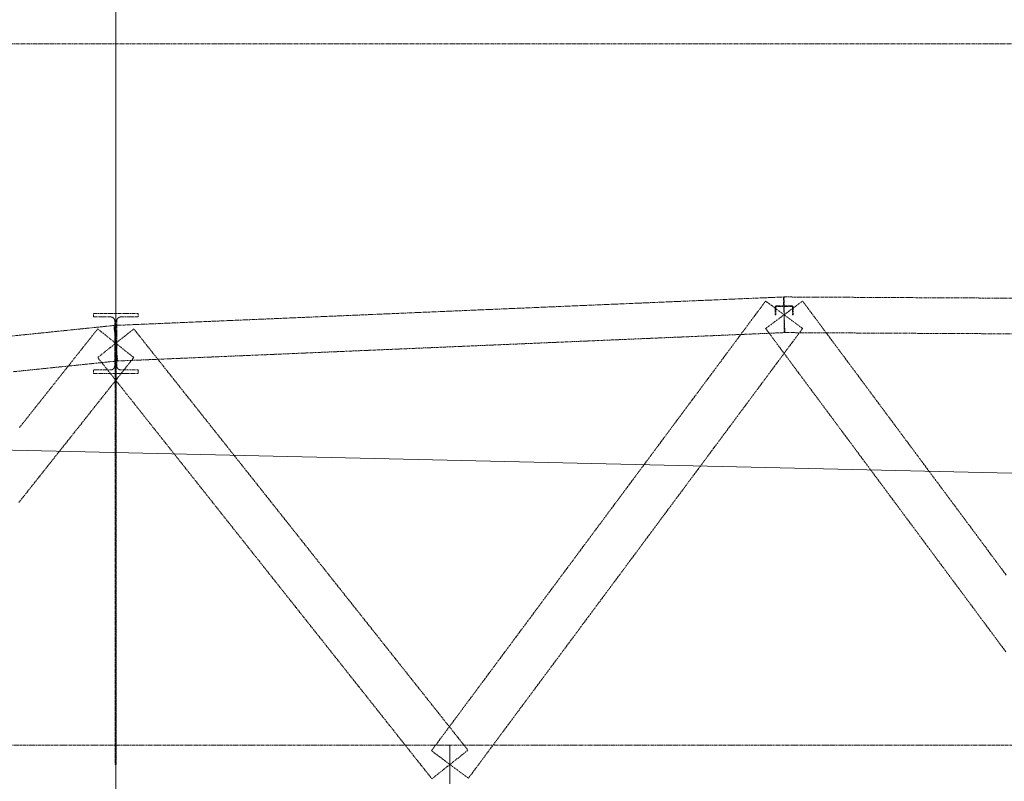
# Model space of a CAD drawing. Header units: millimetres. Extents: x -176817 to 571382, y -58489 to 156123.
# Tile 15 of 256: x -47393 to -40763, y -25521 to -20394. Entities that reach past the tile are written whole.
import ezdxf

# ---------------------------------------------------------------- set-up
doc = ezdxf.new("R2010")
doc.units = ezdxf.units.MM
doc.header["$LTSCALE"] = 0.2
doc.linetypes.add('DASHDOT', pattern=[25.4, 12.7, -6.35, 0, -6.35])
doc.linetypes.add('HIDDEN', pattern=[9.525, 6.35, -3.175])
doc.layers.get('0').update_dxf_attribs({"lineweight": 13})
doc.layers.get('Defpoints').update_dxf_attribs({"lineweight": 13})
doc.layers.add('-AAA Podkład', color=252, linetype='Continuous', lineweight=13)
doc.layers.add('-AAA Wymiar', color=1, linetype='Continuous', lineweight=18)
doc.styles.add('WYMIARY', font='ROMANS.shx', dxfattribs={"width": 0.75, "oblique": 15})
doc.dimstyles.new('1 do 100', dxfattribs={"dimscale": 100, "dimtxt": 2, "dimasz": 2.5, "dimexe": 1.25, "dimexo": 0.625, "dimtad": 1, "dimdec": 0, "dimtxsty": 'WYMIARY', "dimcen": 2.5, "dimclrd": 256, "dimclre": 256, "dimclrt": 2, "dimadec": 0, "dimazin": 0, "dimtfac": 1, "dimtdec": 0, "dimtmove": 0, "dimatfit": 3, "dimfxl": 1.25, "dimlwd": -1, "dimlwe": -1, "dimarcsym": 0})

# ---------------------------------------------------------------- blocks, each defined once
blk = doc.blocks.new('*D8')
at = {"layer": '-AAA Wymiar', "transparency": 16777216}
for p, q in [((-46745.8, -45733.6), (-46745.8, 18984.3)), ((-37745.8, 18883.3), (-37745.8, 18984.3)), ((-46495.8, 18859.3), (-37995.8, 18859.3))]:
    blk.add_line(p, q, dxfattribs=at)
for points in [[(-46495.8, 18901), (-46495.8, 18817.6), (-46745.8, 18859.3)], [(-37995.8, 18901), (-37995.8, 18817.6), (-37745.8, 18859.3)]]:
    blk.add_solid(points, dxfattribs=at)
at = {"layer": 'Defpoints', "color": 0, "transparency": 16777216}
for p in [(-37745.8, 18859.3), (-37745.8, 18820.8), (-46745.8, -45796.1)]:
    blk.add_point(p, dxfattribs=at)
at = {"layer": '-AAA Wymiar', "color": 2, "transparency": 16777216, "insert": (-42245.8, 19021.8), "char_height": 200, "attachment_point": 5, "style": 'WYMIARY'}
blk.add_mtext('9000', dxfattribs=at)
blk = doc.blocks.new('Podkład rev.B')
at = {"layer": '-AAA Podkład', "linetype": 'HIDDEN', "ltscale": 5}
blk.add_line((8350, 2544.3, 0), (8350, -48454.9, 0), dxfattribs=at)
at = {"layer": '-AAA Podkład', "linetype": 'HIDDEN', "ltscale": 5, "elevation": 0}
blk.add_lwpolyline([(36922.7, -38239.2), (-1301.7, -38239.2), (-1301.7, -45629.3), (36922.7, -45629.3)], close=True, dxfattribs=at)
at = {"layer": '-AAA Podkład', "linetype": 'HIDDEN', "ltscale": 5}
for points in [[(12855.1, -40183.8), (12852.6, -40123.8), (12850, -40063.9), (12847.4, -40003.9), (12844.9, -39944), (12774.6, -39947), (12704.3, -39950), (12634, -39952.9), (12563.6, -39955.9), (12493.3, -39958.9), (12423, -39961.9), (12352.7, -39964.9), (12282.4, -39967.9), (12212.1, -39970.9), (12141.8, -39973.9), (12071.5, -39976.9), (12001.1, -39979.9), (11930.8, -39982.9), (11860.5, -39985.9), (11790.2, -39988.9), (11719.9, -39991.8), (11649.6, -39994.8), (11579.3, -39997.8), (11509, -40000.8), (11438.6, -40003.8), (11368.3, -40006.8), (11298, -40009.8), (11227.7, -40012.8), (11157.4, -40015.8), (11087.1, -40018.8), (11016.8, -40021.8), (10946.5, -40024.8), (10876.1, -40027.8), (10805.8, -40030.7), (10735.5, -40033.7), (10665.2, -40036.7), (10594.9, -40039.7), (10524.6, -40042.7), (10454.3, -40045.7), (10384, -40048.7), (10313.6, -40051.7), (10243.3, -40054.7), (10173, -40057.7), (10102.7, -40060.7), (10032.4, -40063.7), (9962.1, -40066.7), (9891.8, -40069.6), (9821.5, -40072.6), (9751.1, -40075.6), (9680.8, -40078.6), (9610.5, -40081.6), (9540.2, -40084.6), (9469.9, -40087.6), (9399.6, -40090.6), (9329.3, -40093.6), (9259, -40096.6), (9188.6, -40099.6), (9118.3, -40102.6), (9048, -40105.6), (8977.7, -40108.5), (8907.4, -40111.5), (8837.1, -40114.5), (8766.8, -40117.5), (8696.5, -40120.5), (8626.1, -40123.5), (8555.8, -40126.5), (8485.5, -40129.5), (8415.2, -40132.5), (8344.9, -40135.5), (8347.4, -40195.4), (8350, -40255.4), (8352.6, -40315.3), (8355.1, -40375.3), (8425.4, -40372.3), (8495.7, -40369.3), (8566, -40366.3), (8636.4, -40363.3), (8706.7, -40360.3), (8777, -40357.3), (8847.3, -40354.3), (8917.6, -40351.3), (8987.9, -40348.3), (9058.2, -40345.3), (9128.5, -40342.3), (9198.9, -40339.3), (9269.2, -40336.4), (9339.5, -40333.4), (9409.8, -40330.4), (9480.1, -40327.4), (9550.4, -40324.4), (9620.7, -40321.4), (9691, -40318.4), (9761.4, -40315.4), (9831.7, -40312.4), (9902, -40309.4), (9972.3, -40306.4), (10042.6, -40303.4), (10112.9, -40300.5), (10183.2, -40297.5), (10253.5, -40294.5), (10323.9, -40291.5), (10394.2, -40288.5), (10464.5, -40285.5), (10534.8, -40282.5), (10605.1, -40279.5), (10675.4, -40276.5), (10745.7, -40273.5), (10816, -40270.5), (10886.4, -40267.5), (10956.7, -40264.5), (11027, -40261.6), (11097.3, -40258.6), (11167.6, -40255.6), (11237.9, -40252.6), (11308.2, -40249.6), (11378.5, -40246.6), (11448.9, -40243.6), (11519.2, -40240.6), (11589.5, -40237.6), (11659.8, -40234.6), (11730.1, -40231.6), (11800.4, -40228.6), (11870.7, -40225.6), (11941, -40222.7), (12011.4, -40219.7), (12081.7, -40216.7), (12152, -40213.7), (12222.3, -40210.7), (12292.6, -40207.7), (12362.9, -40204.7), (12433.2, -40201.7), (12503.5, -40198.7), (12573.9, -40195.7), (12644.2, -40192.7), (12714.5, -40189.7), (12784.8, -40186.7), (12855.1, -40183.8)], [(12974.4, -40156.3), (12912.2, -40110.1), (12850, -40063.9), (12787.8, -40017.6), (12725.6, -39971.4), (12690.4, -40018.7), (12655.3, -40066), (12620.1, -40113.3), (12585, -40160.6), (12549.8, -40207.9), (12514.7, -40255.2), (12479.5, -40302.5), (12444.4, -40349.8), (12409.2, -40397.1), (12374, -40444.4), (12338.9, -40491.7), (12303.7, -40539), (12268.6, -40586.3), (12233.4, -40633.6), (12198.3, -40680.9), (12163.1, -40728.2), (12127.9, -40775.5), (12092.8, -40822.8), (12057.6, -40870.1), (12022.5, -40917.4), (11987.3, -40964.7), (11952.2, -41012), (11917, -41059.3), (11881.9, -41106.6), (11846.7, -41153.9), (11811.5, -41201.2), (11776.4, -41248.5), (11741.2, -41295.8), (11706.1, -41343.1), (11670.9, -41390.4), (11635.8, -41437.7), (11600.6, -41484.9), (11565.4, -41532.2), (11530.3, -41579.5), (11495.1, -41626.8), (11460, -41674.1), (11424.8, -41721.4), (11389.7, -41768.7), (11354.5, -41816), (11319.4, -41863.3), (11284.2, -41910.6), (11249, -41957.9), (11213.9, -42005.2), (11178.7, -42052.5), (11143.6, -42099.8), (11108.4, -42147.1), (11073.3, -42194.4), (11038.1, -42241.7), (11002.9, -42289), (10967.8, -42336.3), (10932.6, -42383.6), (10897.5, -42430.9), (10862.3, -42478.2), (10827.2, -42525.5), (10792, -42572.8), (10756.9, -42620.1), (10721.7, -42667.4), (10686.5, -42714.7), (10651.4, -42762), (10616.2, -42809.3), (10581.1, -42856.6), (10545.9, -42903.9), (10510.8, -42951.2), (10475.6, -42998.5), (10537.8, -43044.7), (10600, -43091), (10662.2, -43137.2), (10724.4, -43183.4), (10759.6, -43136.1), (10794.7, -43088.8), (10829.9, -43041.5), (10865, -42994.2), (10900.2, -42946.9), (10935.3, -42899.6), (10970.5, -42852.3), (11005.6, -42805), (11040.8, -42757.7), (11076, -42710.4), (11111.1, -42663.1), (11146.3, -42615.8), (11181.4, -42568.5), (11216.6, -42521.3), (11251.7, -42474), (11286.9, -42426.7), (11322.1, -42379.4), (11357.2, -42332.1), (11392.4, -42284.8), (11427.5, -42237.5), (11462.7, -42190.2), (11497.8, -42142.9), (11533, -42095.6), (11568.1, -42048.3), (11603.3, -42001), (11638.5, -41953.7), (11673.6, -41906.4), (11708.8, -41859.1), (11743.9, -41811.8), (11779.1, -41764.5), (11814.2, -41717.2), (11849.4, -41669.9), (11884.6, -41622.6), (11919.7, -41575.3), (11954.9, -41528), (11990, -41480.7), (12025.2, -41433.4), (12060.3, -41386.1), (12095.5, -41338.8), (12130.6, -41291.5), (12165.8, -41244.2), (12201, -41196.9), (12236.1, -41149.6), (12271.3, -41102.3), (12306.4, -41055), (12341.6, -41007.7), (12376.7, -40960.4), (12411.9, -40913.1), (12447.1, -40865.8), (12482.2, -40818.5), (12517.4, -40771.2), (12552.5, -40723.9), (12587.7, -40676.6), (12622.8, -40629.3), (12658, -40582), (12693.1, -40534.7), (12728.3, -40487.4), (12763.5, -40440.1), (12798.6, -40392.8), (12833.8, -40345.5), (12868.9, -40298.2), (12904.1, -40250.9), (12939.2, -40203.6), (12974.4, -40156.3)], [(14345.5, -41816), (14310.3, -41768.7), (14275.2, -41721.4), (14240, -41674.1), (14204.9, -41626.8), (14169.7, -41579.5), (14134.6, -41532.2), (14099.4, -41484.9), (14064.2, -41437.7), (14029.1, -41390.4), (13993.9, -41343.1), (13958.8, -41295.8), (13923.6, -41248.5), (13888.5, -41201.2), (13853.3, -41153.9), (13818.1, -41106.6), (13783, -41059.3), (13747.8, -41012), (13712.7, -40964.7), (13677.5, -40917.4), (13642.4, -40870.1), (13607.2, -40822.8), (13572.1, -40775.5), (13536.9, -40728.2), (13501.7, -40680.9), (13466.6, -40633.6), (13431.4, -40586.3), (13396.3, -40539), (13361.1, -40491.7), (13326, -40444.4), (13290.8, -40397.1), (13255.6, -40349.8), (13220.5, -40302.5), (13185.3, -40255.2), (13150.2, -40207.9), (13115, -40160.6), (13079.9, -40113.3), (13044.7, -40066), (13009.6, -40018.7), (12974.4, -39971.4), (12912.2, -40017.6), (12850, -40063.9), (12787.8, -40110.1), (12725.6, -40156.3), (12760.8, -40203.6), (12795.9, -40250.9), (12831.1, -40298.2), (12866.2, -40345.5), (12901.4, -40392.8), (12936.5, -40440.1), (12971.7, -40487.4), (13006.9, -40534.7), (13042, -40582), (13077.2, -40629.3), (13112.3, -40676.6), (13147.5, -40723.9), (13182.6, -40771.2), (13217.8, -40818.5), (13252.9, -40865.8), (13288.1, -40913.1), (13323.3, -40960.4), (13358.4, -41007.7), (13393.6, -41055), (13428.7, -41102.3), (13463.9, -41149.6), (13499, -41196.9), (13534.2, -41244.2), (13569.4, -41291.5), (13604.5, -41338.8), (13639.7, -41386.1), (13674.8, -41433.4), (13710, -41480.7), (13745.1, -41528), (13780.3, -41575.3), (13815.4, -41622.6), (13850.6, -41669.9), (13885.8, -41717.2), (13920.9, -41764.5), (13956.1, -41811.8), (13991.2, -41859.1), (14026.4, -41906.4), (14061.5, -41953.7), (14096.7, -42001), (14131.9, -42048.3), (14167, -42095.6), (14202.2, -42142.9), (14237.3, -42190.2), (14272.5, -42237.5), (14307.6, -42284.8), (14342.8, -42332.1)], [(14397.5, -39952.2), (14327.2, -39951.8), (14256.9, -39951.4), (14186.6, -39951), (14116.3, -39950.6), (14046, -39950.3), (13975.6, -39949.9), (13905.3, -39949.5), (13835, -39949.1), (13764.7, -39948.8), (13694.4, -39948.4), (13624.1, -39948), (13553.8, -39947.6), (13483.5, -39947.3), (13413.1, -39946.9), (13342.8, -39946.5), (13272.5, -39946.1), (13202.2, -39945.7), (13131.9, -39945.4), (13061.6, -39945), (12991.3, -39944.6), (12921, -39944.2), (12850.6, -39943.9), (12850.3, -40003.9), (12850, -40063.9), (12849.7, -40123.9), (12849.4, -40183.9), (12919.7, -40184.2), (12990, -40184.6), (13060.3, -40185), (13130.6, -40185.4), (13200.9, -40185.7), (13271.2, -40186.1), (13341.5, -40186.5), (13411.9, -40186.9), (13482.2, -40187.3), (13552.5, -40187.6), (13622.8, -40188), (13693.1, -40188.4), (13763.4, -40188.8), (13833.7, -40189.1), (13904, -40189.5), (13974.4, -40189.9), (14044.7, -40190.3), (14115, -40190.6), (14185.3, -40191), (14255.6, -40191.4), (14325.9, -40191.8), (14396.2, -40192.1)], [(12910, -40063.9), (12910, -40011.6), (12910, -40011.4), (12910, -40011.2), (12910, -40011), (12910, -40010.8), (12909.9, -40010.6), (12909.9, -40010.4), (12909.9, -40010.2), (12909.8, -40010), (12909.8, -40009.8), (12909.8, -40009.6), (12909.7, -40009.4), (12909.7, -40009.3), (12909.6, -40009.1), (12909.5, -40008.9), (12909.5, -40008.7), (12909.4, -40008.5), (12909.3, -40008.3), (12909.2, -40008.2), (12909.1, -40008), (12909.1, -40007.8), (12909, -40007.6), (12908.9, -40007.5), (12908.8, -40007.3), (12908.7, -40007.1), (12908.5, -40007), (12908.4, -40006.8), (12908.3, -40006.6), (12908.2, -40006.5), (12908.1, -40006.3), (12907.9, -40006.2), (12907.8, -40006), (12907.7, -40005.9), (12907.5, -40005.8), (12907.4, -40005.6), (12907.2, -40005.5), (12907.1, -40005.4), (12906.9, -40005.2), (12906.8, -40005.1), (12906.6, -40005), (12906.5, -40004.9), (12906.3, -40004.8), (12906.1, -40004.7), (12906, -40004.6), (12905.8, -40004.5), (12905.6, -40004.4), (12905.4, -40004.3), (12905.2, -40004.2), (12905.1, -40004.2), (12904.9, -40004.1), (12904.7, -40004), (12904.5, -40003.9), (12904.3, -40003.9), (12904.1, -40003.8), (12903.9, -40003.8), (12903.8, -40003.7), (12903.6, -40003.7), (12903.4, -40003.7), (12903.2, -40003.6), (12903, -40003.6), (12902.8, -40003.6), (12902.6, -40003.6), (12902.4, -40003.6), (12902.2, -40003.5), (12902, -40003.5), (12850, -40003.5), (12798, -40003.5), (12797.8, -40003.5), (12797.6, -40003.6), (12797.4, -40003.6), (12797.2, -40003.6), (12797, -40003.6), (12796.8, -40003.6), (12796.6, -40003.7), (12796.4, -40003.7), (12796.2, -40003.7), (12796.1, -40003.8), (12795.9, -40003.8), (12795.7, -40003.9), (12795.5, -40003.9), (12795.3, -40004), (12795.1, -40004.1), (12794.9, -40004.2), (12794.8, -40004.2), (12794.6, -40004.3), (12794.4, -40004.4), (12794.2, -40004.5), (12794, -40004.6), (12793.9, -40004.7), (12793.7, -40004.8), (12793.5, -40004.9), (12793.4, -40005), (12793.2, -40005.1), (12793.1, -40005.2), (12792.9, -40005.4), (12792.8, -40005.5), (12792.6, -40005.6), (12792.5, -40005.8), (12792.3, -40005.9), (12792.2, -40006), (12792.1, -40006.2), (12791.9, -40006.3), (12791.8, -40006.5), (12791.7, -40006.6), (12791.6, -40006.8), (12791.5, -40007), (12791.3, -40007.1), (12791.2, -40007.3), (12791.1, -40007.5), (12791, -40007.6), (12790.9, -40007.8), (12790.9, -40008), (12790.8, -40008.2), (12790.7, -40008.3), (12790.6, -40008.5), (12790.5, -40008.7), (12790.5, -40008.9), (12790.4, -40009.1), (12790.3, -40009.3), (12790.3, -40009.4), (12790.2, -40009.6), (12790.2, -40009.8), (12790.2, -40010), (12790.1, -40010.2), (12790.1, -40010.4), (12790.1, -40010.6), (12790, -40010.8), (12790, -40011), (12790, -40011.2), (12790, -40011.4), (12790, -40011.6), (12790, -40063.9), (12794, -40063.9), (12794, -40011.6), (12794, -40011.5), (12794, -40011.4), (12794, -40011.3), (12794, -40011.2), (12794, -40011.1), (12794, -40011), (12794.1, -40010.9), (12794.1, -40010.8), (12794.1, -40010.7), (12794.1, -40010.6), (12794.1, -40010.5), (12794.2, -40010.4), (12794.2, -40010.3), (12794.2, -40010.2), (12794.3, -40010.1), (12794.3, -40010), (12794.3, -40010), (12794.4, -40009.9), (12794.4, -40009.8), (12794.5, -40009.7), (12794.5, -40009.6), (12794.6, -40009.5), (12794.6, -40009.4), (12794.7, -40009.4), (12794.7, -40009.3), (12794.8, -40009.2), (12794.8, -40009.1), (12794.9, -40009), (12795, -40009), (12795, -40008.9), (12795.1, -40008.8), (12795.2, -40008.7), (12795.2, -40008.7), (12795.3, -40008.6), (12795.4, -40008.5), (12795.5, -40008.5), (12795.5, -40008.4), (12795.6, -40008.4), (12795.7, -40008.3), (12795.8, -40008.2), (12795.9, -40008.2), (12795.9, -40008.1), (12796, -40008.1), (12796.1, -40008), (12796.2, -40008), (12796.3, -40008), (12796.4, -40007.9), (12796.5, -40007.9), (12796.6, -40007.8), (12796.6, -40007.8), (12796.7, -40007.8), (12796.8, -40007.7), (12796.9, -40007.7), (12797, -40007.7), (12797.1, -40007.7), (12797.2, -40007.6), (12797.3, -40007.6), (12797.4, -40007.6), (12797.5, -40007.6), (12797.6, -40007.6), (12797.7, -40007.6), (12797.8, -40007.6), (12797.9, -40007.6), (12798, -40007.6), (12850, -40007.6), (12902, -40007.6), (12902.1, -40007.6), (12902.2, -40007.6), (12902.3, -40007.6), (12902.4, -40007.6), (12902.5, -40007.6), (12902.6, -40007.6), (12902.7, -40007.6), (12902.8, -40007.6), (12902.9, -40007.7), (12903, -40007.7), (12903.1, -40007.7), (12903.2, -40007.7), (12903.3, -40007.8), (12903.4, -40007.8), (12903.4, -40007.8), (12903.5, -40007.9), (12903.6, -40007.9), (12903.7, -40008), (12903.8, -40008), (12903.9, -40008), (12904, -40008.1), (12904.1, -40008.1), (12904.1, -40008.2), (12904.2, -40008.2), (12904.3, -40008.3), (12904.4, -40008.4), (12904.5, -40008.4), (12904.5, -40008.5), (12904.6, -40008.5), (12904.7, -40008.6), (12904.8, -40008.7), (12904.8, -40008.7), (12904.9, -40008.8), (12905, -40008.9), (12905, -40009), (12905.1, -40009), (12905.2, -40009.1), (12905.2, -40009.2), (12905.3, -40009.3), (12905.3, -40009.4), (12905.4, -40009.4), (12905.4, -40009.5), (12905.5, -40009.6), (12905.5, -40009.7), (12905.6, -40009.8), (12905.6, -40009.9), (12905.7, -40010), (12905.7, -40010), (12905.7, -40010.1), (12905.8, -40010.2), (12905.8, -40010.3), (12905.8, -40010.4), (12905.9, -40010.5), (12905.9, -40010.6), (12905.9, -40010.7), (12905.9, -40010.8), (12905.9, -40010.9), (12906, -40011), (12906, -40011.1), (12906, -40011.2), (12906, -40011.3), (12906, -40011.4), (12906, -40011.5), (12906, -40011.6), (12906, -40063.9), (12910, -40063.9)], [(8356.8, -40255.4), (8356.8, -40180.5), (8356.8, -40105.7), (8356.8, -40105), (8356.8, -40104.3), (8356.8, -40103.7), (8356.9, -40103), (8357, -40102.4), (8357, -40101.7), (8357.1, -40101), (8357.3, -40100.4), (8357.4, -40099.7), (8357.6, -40099.1), (8357.7, -40098.4), (8357.9, -40097.8), (8358.1, -40097.2), (8358.3, -40096.5), (8358.6, -40095.9), (8358.8, -40095.3), (8359.1, -40094.7), (8359.3, -40094.1), (8359.6, -40093.5), (8359.9, -40092.9), (8360.2, -40092.3), (8360.6, -40091.7), (8360.9, -40091.2), (8361.3, -40090.6), (8361.7, -40090.1), (8362, -40089.5), (8362.4, -40089), (8362.9, -40088.5), (8363.3, -40088), (8363.7, -40087.5), (8364.2, -40087), (8364.6, -40086.5), (8365.1, -40086), (8365.6, -40085.6), (8366.1, -40085.1), (8366.6, -40084.7), (8367.1, -40084.3), (8367.6, -40083.9), (8368.2, -40083.5), (8368.7, -40083.1), (8369.3, -40082.8), (8369.8, -40082.4), (8370.4, -40082.1), (8371, -40081.8), (8371.6, -40081.5), (8372.2, -40081.2), (8372.8, -40080.9), (8373.4, -40080.6), (8374, -40080.4), (8374.6, -40080.1), (8375.3, -40079.9), (8375.9, -40079.7), (8376.5, -40079.5), (8377.2, -40079.4), (8377.8, -40079.2), (8378.5, -40079.1), (8379.1, -40078.9), (8379.8, -40078.8), (8380.4, -40078.7), (8381.1, -40078.7), (8381.8, -40078.6), (8382.4, -40078.6), (8383.1, -40078.6), (8383.8, -40078.5), (8441.9, -40078.5), (8500, -40078.5), (8500, -40054.4), (8425, -40054.4), (8350, -40054.4), (8275, -40054.4), (8200, -40054.4), (8200, -40078.5), (8258.1, -40078.5), (8316.3, -40078.5), (8316.9, -40078.6), (8317.6, -40078.6), (8318.2, -40078.6), (8318.9, -40078.7), (8319.6, -40078.7), (8320.2, -40078.8), (8320.9, -40078.9), (8321.5, -40079.1), (8322.2, -40079.2), (8322.8, -40079.4), (8323.5, -40079.5), (8324.1, -40079.7), (8324.7, -40079.9), (8325.4, -40080.1), (8326, -40080.4), (8326.6, -40080.6), (8327.2, -40080.9), (8327.8, -40081.2), (8328.4, -40081.5), (8329, -40081.8), (8329.6, -40082.1), (8330.2, -40082.4), (8330.7, -40082.8), (8331.3, -40083.1), (8331.8, -40083.5), (8332.4, -40083.9), (8332.9, -40084.3), (8333.4, -40084.7), (8333.9, -40085.2), (8334.4, -40085.6), (8334.9, -40086), (8335.4, -40086.5), (8335.8, -40087), (8336.3, -40087.5), (8336.7, -40088), (8337.1, -40088.5), (8337.6, -40089), (8338, -40089.5), (8338.3, -40090.1), (8338.7, -40090.6), (8339.1, -40091.2), (8339.4, -40091.7), (8339.8, -40092.3), (8340.1, -40092.9), (8340.4, -40093.5), (8340.7, -40094.1), (8340.9, -40094.7), (8341.2, -40095.3), (8341.4, -40095.9), (8341.7, -40096.6), (8341.9, -40097.2), (8342.1, -40097.8), (8342.3, -40098.5), (8342.4, -40099.1), (8342.6, -40099.7), (8342.7, -40100.4), (8342.9, -40101), (8343, -40101.7), (8343, -40102.4), (8343.1, -40103), (8343.2, -40103.7), (8343.2, -40104.3), (8343.2, -40105), (8343.3, -40105.7), (8343.3, -40180.5), (8343.3, -40255.4), (8356.8, -40255.4)], [(8362.3, -40374.7), (8356.2, -40315), (8350, -40255.4), (8343.8, -40195.7), (8337.7, -40136), (8267.4, -40143.2), (8197.1, -40150.5), (8126.8, -40157.7), (8056.4, -40165), (7986.1, -40172.2), (7915.8, -40179.5), (7845.5, -40186.7), (7775.2, -40194), (7704.9, -40201.2), (7634.6, -40208.5)], [(7659.2, -40447.2), (7729.5, -40440), (7799.8, -40432.7), (7870.1, -40425.5), (7940.4, -40418.2), (8010.7, -40411), (8081.1, -40403.7), (8151.4, -40396.5), (8221.7, -40389.2), (8292, -40382), (8362.3, -40374.7)], [(8471.4, -40351.7), (8410.7, -40303.5), (8350, -40255.4), (8289.3, -40207.2), (8228.6, -40159), (8193.4, -40203.3), (8158.3, -40247.6), (8123.1, -40291.9), (8088, -40336.2), (8052.8, -40380.6), (8017.6, -40424.9), (7982.5, -40469.2), (7947.3, -40513.5), (7912.2, -40557.8), (7877, -40602.1), (7841.9, -40646.4), (7806.7, -40690.7), (7771.5, -40735), (7736.4, -40779.3), (7701.2, -40823.6)], [(7698, -41326.4), (7733.1, -41282.1), (7768.3, -41237.8), (7803.5, -41193.5), (7838.6, -41149.2), (7873.8, -41104.9), (7908.9, -41060.6), (7944.1, -41016.3), (7979.2, -40972), (8014.4, -40927.7), (8049.5, -40883.4), (8084.7, -40839.1), (8119.9, -40794.8), (8155, -40750.5), (8190.2, -40706.2), (8225.3, -40661.9), (8260.5, -40617.5), (8295.6, -40573.2), (8330.8, -40528.9), (8366, -40484.6), (8401.1, -40440.3), (8436.3, -40396), (8471.4, -40351.7)], [(10478.6, -43187.3), (10539.3, -43139.1), (10600, -43091), (10660.7, -43042.8), (10721.4, -42994.6), (10686.3, -42950.3), (10651.1, -42906), (10616, -42861.7), (10580.8, -42817.4), (10545.6, -42773.1), (10510.5, -42728.8), (10475.3, -42684.5), (10440.2, -42640.2), (10405, -42595.9), (10369.9, -42551.6), (10334.7, -42507.3), (10299.5, -42462.9), (10264.4, -42418.6), (10229.2, -42374.3), (10194.1, -42330), (10158.9, -42285.7), (10123.8, -42241.4), (10088.6, -42197.1), (10053.5, -42152.8), (10018.3, -42108.5), (9983.1, -42064.2), (9948, -42019.9), (9912.8, -41975.6), (9877.7, -41931.3), (9842.5, -41887), (9807.4, -41842.7), (9772.2, -41798.4), (9737, -41754), (9701.9, -41709.7), (9666.7, -41665.4), (9631.6, -41621.1), (9596.4, -41576.8), (9561.3, -41532.5), (9526.1, -41488.2), (9491, -41443.9), (9455.8, -41399.6), (9420.6, -41355.3), (9385.5, -41311), (9350.3, -41266.7), (9315.2, -41222.4), (9280, -41178.1), (9244.9, -41133.8), (9209.7, -41089.5), (9174.5, -41045.1), (9139.4, -41000.8), (9104.2, -40956.5), (9069.1, -40912.2), (9033.9, -40867.9), (8998.8, -40823.6), (8963.6, -40779.3), (8928.5, -40735), (8893.3, -40690.7), (8858.1, -40646.4), (8823, -40602.1), (8787.8, -40557.8), (8752.7, -40513.5), (8717.5, -40469.2), (8682.4, -40424.9), (8647.2, -40380.6), (8612, -40336.2), (8576.9, -40291.9), (8541.7, -40247.6), (8506.6, -40203.3), (8471.4, -40159), (8410.7, -40207.2), (8350, -40255.4), (8289.3, -40303.5), (8228.6, -40351.7), (8263.7, -40396), (8298.9, -40440.3), (8334, -40484.6), (8369.2, -40528.9), (8404.4, -40573.2), (8439.5, -40617.5), (8474.7, -40661.9), (8509.8, -40706.2), (8545, -40750.5), (8580.1, -40794.8), (8615.3, -40839.1), (8650.5, -40883.4), (8685.6, -40927.7), (8720.8, -40972), (8755.9, -41016.3), (8791.1, -41060.6), (8826.2, -41104.9), (8861.4, -41149.2), (8896.5, -41193.5), (8931.7, -41237.8), (8966.9, -41282.1), (9002, -41326.4), (9037.2, -41370.8), (9072.3, -41415.1), (9107.5, -41459.4), (9142.6, -41503.7), (9177.8, -41548), (9213, -41592.3), (9248.1, -41636.6), (9283.3, -41680.9), (9318.4, -41725.2), (9353.6, -41769.5), (9388.7, -41813.8), (9423.9, -41858.1), (9459, -41902.4), (9494.2, -41946.7), (9529.4, -41991), (9564.5, -42035.3), (9599.7, -42079.7), (9634.8, -42124), (9670, -42168.3), (9705.1, -42212.6), (9740.3, -42256.9), (9775.5, -42301.2), (9810.6, -42345.5), (9845.8, -42389.8), (9880.9, -42434.1), (9916.1, -42478.4), (9951.2, -42522.7), (9986.4, -42567), (10021.5, -42611.3), (10056.7, -42655.6), (10091.9, -42699.9), (10127, -42744.2), (10162.2, -42788.6), (10197.3, -42832.9), (10232.5, -42877.2), (10267.6, -42921.5), (10302.8, -42965.8), (10338, -43010.1), (10373.1, -43054.4), (10408.3, -43098.7), (10443.4, -43143), (10478.6, -43187.3)], [(8500, -40459.4), (8500, -40434.9), (8441.9, -40434.9), (8383.8, -40434.9), (8383.1, -40434.9), (8382.4, -40434.9), (8381.7, -40434.8), (8381.1, -40434.8), (8380.4, -40434.7), (8379.7, -40434.6), (8379.1, -40434.5), (8378.4, -40434.4), (8377.8, -40434.2), (8377.1, -40434.1), (8376.5, -40433.9), (8375.8, -40433.7), (8375.2, -40433.5), (8374.6, -40433.3), (8373.9, -40433), (8373.3, -40432.8), (8372.7, -40432.5), (8372.1, -40432.2), (8371.5, -40431.9), (8370.9, -40431.6), (8370.3, -40431.3), (8369.8, -40430.9), (8369.2, -40430.6), (8368.6, -40430.2), (8368.1, -40429.8), (8367.6, -40429.4), (8367, -40429), (8366.5, -40428.6), (8366, -40428.1), (8365.5, -40427.7), (8365, -40427.2), (8364.6, -40426.8), (8364.1, -40426.3), (8363.7, -40425.8), (8363.2, -40425.3), (8362.8, -40424.7), (8362.4, -40424.2), (8362, -40423.7), (8361.6, -40423.1), (8361.2, -40422.6), (8360.9, -40422), (8360.5, -40421.4), (8360.2, -40420.8), (8359.9, -40420.3), (8359.6, -40419.7), (8359.3, -40419.1), (8359, -40418.4), (8358.8, -40417.8), (8358.5, -40417.2), (8358.3, -40416.6), (8358.1, -40415.9), (8357.9, -40415.3), (8357.7, -40414.7), (8357.5, -40414), (8357.4, -40413.4), (8357.3, -40412.7), (8357.1, -40412), (8357, -40411.4), (8356.9, -40410.7), (8356.9, -40410), (8356.8, -40409.4), (8356.8, -40408.7), (8356.8, -40408), (8356.8, -40407.4), (8356.8, -40331.4), (8356.8, -40255.4), (8343.3, -40255.4), (8343.3, -40331.4), (8343.3, -40407.4), (8343.2, -40408), (8343.2, -40408.7), (8343.2, -40409.4), (8343.1, -40410), (8343.1, -40410.7), (8343, -40411.4), (8342.9, -40412), (8342.7, -40412.7), (8342.6, -40413.4), (8342.5, -40414), (8342.3, -40414.7), (8342.1, -40415.3), (8341.9, -40415.9), (8341.7, -40416.6), (8341.5, -40417.2), (8341.2, -40417.8), (8341, -40418.4), (8340.7, -40419.1), (8340.4, -40419.7), (8340.1, -40420.3), (8339.8, -40420.8), (8339.5, -40421.4), (8339.1, -40422), (8338.8, -40422.6), (8338.4, -40423.1), (8338, -40423.7), (8337.6, -40424.2), (8337.2, -40424.7), (8336.8, -40425.3), (8336.3, -40425.8), (8335.9, -40426.3), (8335.4, -40426.8), (8335, -40427.2), (8334.5, -40427.7), (8334, -40428.1), (8333.5, -40428.6), (8333, -40429), (8332.4, -40429.4), (8331.9, -40429.8), (8331.4, -40430.2), (8330.8, -40430.6), (8330.2, -40430.9), (8329.7, -40431.3), (8329.1, -40431.6), (8328.5, -40431.9), (8327.9, -40432.2), (8327.3, -40432.5), (8326.7, -40432.8), (8326, -40433), (8325.4, -40433.3), (8324.8, -40433.5), (8324.2, -40433.7), (8323.5, -40433.9), (8322.9, -40434.1), (8322.2, -40434.2), (8321.6, -40434.4), (8320.9, -40434.5), (8320.3, -40434.6), (8319.6, -40434.7), (8318.9, -40434.8), (8318.3, -40434.8), (8317.6, -40434.9), (8316.9, -40434.9), (8316.3, -40434.9), (8258.1, -40434.9), (8200, -40434.9), (8200, -40459.4), (8275, -40459.4), (8350, -40459.4), (8425, -40459.4), (8500, -40459.4)], [(8347, -40255.4), (8347, -40344), (8347, -40432.6), (8347, -40521.2), (8347, -40609.8), (8347, -40698.4), (8347, -40787), (8347, -40875.7), (8347, -40964.3), (8347, -41052.9), (8347, -41141.5), (8347, -41230.1), (8347, -41318.7), (8347, -41407.3), (8347, -41495.9), (8347, -41584.6), (8347, -41673.2), (8347, -41761.8), (8347, -41850.4), (8347, -41939), (8347, -42027.6), (8347, -42116.2), (8347, -42204.8), (8347, -42293.5), (8347, -42382.1), (8347, -42470.7), (8347, -42559.3), (8347, -42647.9), (8347, -42736.5), (8347, -42825.1), (8347, -42913.7), (8347, -43002.4), (8347, -43091), (8353, -43091), (8353, -43002.4), (8353, -42913.7), (8353, -42825.1), (8353, -42736.5), (8353, -42647.9), (8353, -42559.3), (8353, -42470.7), (8353, -42382.1), (8353, -42293.5), (8353, -42204.8), (8353, -42116.2), (8353, -42027.6), (8353, -41939), (8353, -41850.4), (8353, -41761.8), (8353, -41673.2), (8353, -41584.6), (8353, -41495.9), (8353, -41407.3), (8353, -41318.7), (8353, -41230.1), (8353, -41141.5), (8353, -41052.9), (8353, -40964.3), (8353, -40875.7), (8353, -40787), (8353, -40698.4), (8353, -40609.8), (8353, -40521.2), (8353, -40432.6), (8353, -40344), (8353, -40255.4), (8347, -40255.4)], [(8350, -43221), (8350, -43156), (8350, -43091), (8350, -43026), (8350, -42961), (8279.7, -42961), (8209.4, -42961), (8139.1, -42961), (8068.8, -42961), (7998.4, -42961), (7928.1, -42961), (7857.8, -42961), (7787.5, -42961), (7717.2, -42961), (7646.9, -42961)], [(10600, -43221), (10600, -43156), (10600, -43091), (10600, -43026), (10600, -42961), (10529.7, -42961), (10459.4, -42961), (10389.1, -42961), (10318.8, -42961), (10248.4, -42961), (10178.1, -42961), (10107.8, -42961), (10037.5, -42961), (9967.2, -42961), (9896.9, -42961), (9826.6, -42961), (9756.3, -42961), (9685.9, -42961), (9615.6, -42961), (9545.3, -42961), (9475, -42961), (9404.7, -42961), (9334.4, -42961), (9264.1, -42961), (9193.8, -42961), (9123.4, -42961), (9053.1, -42961), (8982.8, -42961), (8912.5, -42961), (8842.2, -42961), (8771.9, -42961), (8701.6, -42961), (8631.3, -42961), (8560.9, -42961), (8490.6, -42961), (8420.3, -42961), (8350, -42961), (8350, -43026), (8350, -43091), (8350, -43156), (8350, -43221)], [(14396.9, -42961), (14326.6, -42961), (14256.3, -42961), (14185.9, -42961), (14115.6, -42961), (14045.3, -42961), (13975, -42961), (13904.7, -42961), (13834.4, -42961), (13764.1, -42961), (13693.8, -42961), (13623.4, -42961), (13553.1, -42961), (13482.8, -42961), (13412.5, -42961), (13342.2, -42961), (13271.9, -42961), (13201.6, -42961), (13131.3, -42961), (13060.9, -42961), (12990.6, -42961), (12920.3, -42961), (12850, -42961), (12779.7, -42961), (12709.4, -42961), (12639.1, -42961), (12568.8, -42961), (12498.4, -42961), (12428.1, -42961), (12357.8, -42961), (12287.5, -42961), (12217.2, -42961), (12146.9, -42961), (12076.6, -42961), (12006.3, -42961), (11935.9, -42961), (11865.6, -42961), (11795.3, -42961), (11725, -42961), (11654.7, -42961), (11584.4, -42961), (11514.1, -42961), (11443.8, -42961), (11373.4, -42961), (11303.1, -42961), (11232.8, -42961), (11162.5, -42961), (11092.2, -42961), (11021.9, -42961), (10951.6, -42961), (10881.3, -42961), (10810.9, -42961), (10740.6, -42961), (10670.3, -42961), (10600, -42961), (10600, -43026), (10600, -43091), (10600, -43156), (10600, -43221)]]:
    blk.add_lwpolyline(points, dxfattribs=at)

msp = doc.modelspace()

# ---------------------------------------------------------------- linework, layer by layer
at = {"layer": '-AAA Wymiar'}
msp.add_line((-67317.0633, -22834.3987), (-10136.3136, -24152.2473), dxfattribs=at)
at = {"color": 252, "linetype": 'DASHDOT', "ltscale": 3}
msp.add_line((-46745.7819, 19253.2914), (-46745.7819, -30771.4395), dxfattribs=at)

# ---------------------------------------------------------------- block references
at = {"layer": '-AAA Wymiar'}
msp.add_blockref('Podkład rev.B', (-55095.7819, 17683.4632, 0), dxfattribs=at)

# ---------------------------------------------------------------- dimensions: what is measured, and where the dimension line sits
dim = msp.add_linear_dim(base=(-37745.7819, 18859.2967), p1=(-46745.7819, -45796.0606), p2=(-37745.7819, 18820.7747), dimstyle='1 do 100', override={"dimtmove": 1}, dxfattribs=at)
dim.commit()
dim.dimension.update_dxf_attribs({"geometry": '*D8', "text_midpoint": (-42245.7819, 19021.7967)})

doc.saveas('drawing.dxf')
